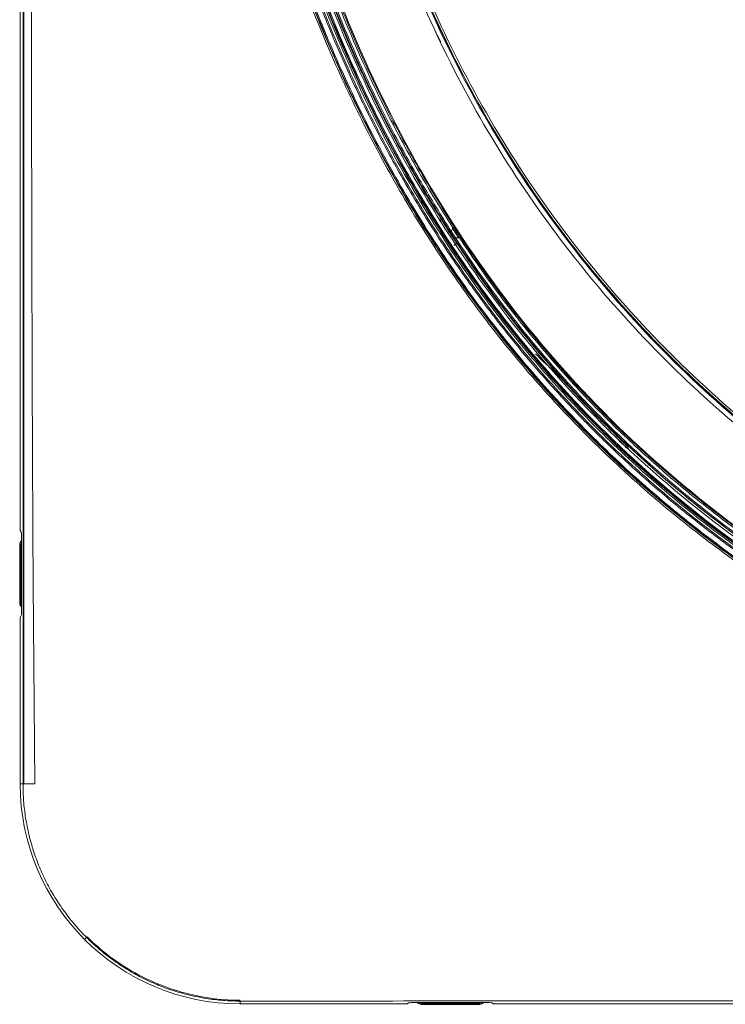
# Model space of a CAD drawing. Extents: x 4615668 to 9294084, y 16339 to 10688993.
# Tile 61 of 256: x 4720878 to 4720891, y 5342529 to 5342546. Entities that reach past the tile are written whole.
import ezdxf

# ---------------------------------------------------------------- set-up
doc = ezdxf.new("R2010")
doc.units = 0
doc.header["$MEASUREMENT"] = 0
doc.layers.add('WM_KLIM_urządzenia', color=3, linetype='Continuous', lineweight=13)
doc.layers.add('Wymiat 100', color=251, linetype='Continuous', lineweight=5)

# ---------------------------------------------------------------- blocks, each defined once
blk = doc.blocks.new('G$C189976BA')
at = {"layer": 'WM_KLIM_urządzenia', "linetype": 'Continuous'}
for p, q in [((0.008, 20.142), (0.008, 8.515)), ((0.075, 20.138), (0.074, 3.962)), ((7.496, 17.426), (7.465, 17.493)), ((7.558, 17.295), (7.561, 17.296)), ((7.731, 13.882), (7.798, 13.776)), ((7.807, 13.639), (7.853, 13.684)), ((7.887, 13.776), (7.887, 13.776)), ((10.936, 10.035), (11.024, 9.964)), ((0.008, 8.515), (0.027, 8.488)), ((0.031, 7.031), (0.031, 8.444)), ((0, 8.264), (0, 7.211)), ((0.016, 8.255), (0, 8.264)), ((0.016, 7.221), (0.016, 8.255)), ((0, 7.211), (0.016, 7.221)), ((0.008, 6.921), (0.008, 3.963)), ((0.011, 6.965), (0.027, 6.988)), ((0.008, 3.963), (0.055, 3.963)), ((0.055, 3.963), (0.055, 3.962)), ((0.055, 3.962), (0.059, 3.962)), ((1.166, 1.166), (1.213, 1.213)), ((3.962, 0.055), (3.962, 0.058)), ((3.963, 0.055), (3.963, 0.008)), ((3.963, 0.008), (6.96, 0.008)), ((6.96, 0.008), (6.987, 0.027)), ((7.031, 0.031), (8.444, 0.031)), ((7.221, 0.016), (7.211, 0)), ((7.211, 0), (8.264, 0)), ((8.254, 0.016), (7.221, 0.016)), ((8.264, 0), (8.254, 0.016)), ((8.515, 0.008), (8.488, 0.027)), ((8.515, 0.008), (20.141, 0.008))]:
    blk.add_line(p, q, dxfattribs=at)
for radius, start in [(3.955, 180), (3.908, 269.9801)]:
    blk.add_arc((3.963, 3.963), radius, start, 270, dxfattribs=at)
for centre, major_axis, ratio, start_param, end_param in [((7.693, 17.521), (-0.198, -0.093), 0.152999, 0, 0.148743), ((7.538, 14.081), (-0.0371, -0.0234), 0.014445, 1.649301, 3.106682), ((7.785, 13.958), (-0.0221, -0.0142), 0.017598, 3.325048, 4.788211), ((0.027, 8.444), (0, 0.0438), 0.087489, 4.712389, 6.161012), ((0.104, 8.254), (0.0756, -0.0453), 0.99484, 3.095175, 3.679016), ((0.104, 7.221), (0.0756, 0.0453), 0.99484, 2.604169, 3.18801), ((0.012, 6.921), (0, 0.0438), 0.087489, 0.122173, 1.570796), ((0.027, 7.031), (0, 0.0438), 0.087489, 3.263766, 4.712389), ((7.031, 0.027), (0.0438, 0), 0.087489, 1.570796, 3.01942), ((7.221, 0.104), (0.0453, 0.0756), 0.99484, 3.100805, 3.679016), ((8.254, 0.104), (-0.0453, 0.0756), 0.99484, 2.604169, 3.18238), ((8.444, 0.027), (0.0438, 0), 0.087489, 0.122173, 1.570796)]:
    blk.add_ellipse(centre, major_axis=major_axis, ratio=ratio, start_param=start_param, end_param=end_param, dxfattribs=at)
at = {"layer": 'WM_KLIM_urządzenia', "linetype": 'Continuous', "extrusion": (0, 0, -1)}
for centre, major_axis, start_param, end_param in [((0.088, 8.264), (0.0756, -0.0453), 2.604169, 3.466967), ((0.088, 7.212), (0.0756, 0.0453), 2.816218, 3.679016), ((7.211, 0.088), (0.0453, 0.0756), 2.604169, 3.462884), ((8.264, 0.088), (-0.0453, 0.0756), 2.820301, 3.679016)]:
    blk.add_ellipse(centre, major_axis=major_axis, ratio=0.99484, start_param=start_param, end_param=end_param, dxfattribs=at)
at = {"layer": 'WM_KLIM_urządzenia', "linetype": 'Continuous'}
for points, knots in [([(7.783, 13.957), (7.662, 14.148), (7.42, 14.531), (7.078, 15.123), (6.75, 15.729), (6.437, 16.351), (6.139, 16.989), (5.856, 17.643), (5.589, 18.312), (5.337, 18.996), (5.101, 19.697), (4.88, 20.413), (4.676, 21.144), (4.487, 21.891), (4.242, 22.972), (3.973, 24.406), (3.724, 26.213), (3.554, 28.086), (3.456, 30.024), (3.457, 31.338), (3.457, 32.005)], [0, 0, 0, 0, 0.035967, 0.072249, 0.108871, 0.145863, 0.183252, 0.221067, 0.259334, 0.298083, 0.337338, 0.377128, 0.417478, 0.458412, 0.499955, 0.594042, 0.690886, 0.790698, 0.893675, 1, 1, 1, 1]), ([(3.487, 32.005), (3.485, 31.652), (3.482, 30.967), (3.502, 29.97), (3.539, 29.032), (3.591, 28.15), (3.717, 26.538), (3.945, 24.707), (4.391, 22.356), (4.904, 20.331), (5.539, 18.476), (6.127, 17.069), (6.646, 15.978), (7.202, 14.942), (7.616, 14.277), (7.806, 13.972)], [0, 0, 0, 0, 0.056235, 0.109229, 0.159114, 0.206018, 0.250061, 0.41716, 0.500073, 0.631757, 0.750022, 0.812527, 0.875015, 0.942704, 1, 1, 1, 1]), ([(10.753, 10.383), (10.054, 11.068), (9.404, 11.8), (8.214, 13.35), (7.674, 14.168), (6.227, 16.716), (5.487, 18.54), (4.39, 22.291), (4.03, 24.22), (3.583, 28.105), (3.496, 30.062), (3.518, 32.017)], [0, 0, 0, 0, 0.125, 0.125, 0.25, 0.25, 0.5, 0.5, 0.75, 0.75, 1, 1, 1, 1]), ([(0.059, 3.964), (0.059, 3.964), (0.059, 3.965), (0.061, 6.659), (0.061, 9.352), (0.062, 14.739), (0.062, 17.433), (0.063, 20.131), (0.063, 20.136), (0.063, 20.141)], [0, 0, 0, 0, 0.000112, 0.000112, 0.49958, 0.49958, 0.999049, 0.999049, 1, 1, 1, 1]), ([(0.205, 20.133), (0.209, 17.816), (0.216, 13.701), (0.233, 8.311), (0.26, 5.239), (0.271, 3.963)], [0, 0, 0, 0, 0.429961, 0.763303, 1, 1, 1, 1]), ([(20.08, 4.499), (19.818, 4.58), (19.296, 4.742), (18.529, 5.011), (17.779, 5.297), (17.047, 5.602), (16.334, 5.927), (15.639, 6.27), (14.962, 6.632), (14.304, 7.013), (13.663, 7.412), (13.041, 7.831), (12.438, 8.268), (11.852, 8.724), (11.285, 9.198), (10.736, 9.692), (10.05, 10.353), (9.251, 11.208), (8.37, 12.284), (7.556, 13.425), (6.808, 14.63), (6.127, 15.899), (5.513, 17.232), (4.96, 18.628), (4.654, 19.593), (4.499, 20.081)], [0, 0, 0, 0, 0.035777, 0.071059, 0.105879, 0.140266, 0.174253, 0.207874, 0.241164, 0.274158, 0.306892, 0.339405, 0.371733, 0.403915, 0.435991, 0.467999, 0.49998, 0.559966, 0.620172, 0.680856, 0.742273, 0.804667, 0.868274, 0.933315, 1, 1, 1, 1]), ([(4.512, 20.139), (5.067, 18.283), (5.797, 16.502), (6.989, 14.398), (7.243, 13.981), (7.776, 13.169), (8.054, 12.774), (8.925, 11.624), (9.553, 10.901), (10.908, 9.548), (11.634, 8.916), (12.797, 8.038), (13.197, 7.757), (14.009, 7.226), (14.422, 6.975), (16.51, 5.794), (18.283, 5.067), (20.138, 4.513)], [0, 0, 0, 0, 0.249419, 0.249419, 0.312069, 0.312069, 0.37472, 0.37472, 0.50002, 0.50002, 0.625321, 0.625321, 0.687971, 0.687971, 0.750622, 0.750622, 1, 1, 1, 1]), ([(20.14, 4.521), (19.88, 4.601), (19.362, 4.76), (18.596, 5.026), (17.841, 5.312), (17.097, 5.621), (16.365, 5.953), (15.646, 6.308), (14.939, 6.687), (14.245, 7.091), (13.564, 7.521), (12.898, 7.976), (12.251, 8.455), (11.626, 8.956), (11.023, 9.477), (10.444, 10.018), (9.888, 10.58), (9.354, 11.161), (8.843, 11.762), (8.355, 12.383), (7.888, 13.023), (7.444, 13.682), (7.024, 14.357), (6.628, 15.046), (6.257, 15.746), (5.91, 16.456), (5.588, 17.174), (5.288, 17.902), (5.011, 18.639), (4.754, 19.383), (4.599, 19.885), (4.522, 20.136)], [0, 0, 0, 0, 0.035266, 0.070362, 0.105313, 0.140149, 0.174903, 0.20961, 0.244309, 0.279043, 0.31386, 0.348822, 0.38372, 0.418372, 0.452815, 0.487099, 0.521277, 0.555398, 0.589513, 0.62367, 0.657916, 0.692297, 0.726807, 0.761223, 0.795477, 0.829627, 0.863709, 0.897758, 0.931806, 0.965878, 1, 1, 1, 1]), ([(4.541, 20.141), (4.62, 19.883), (4.778, 19.372), (5.039, 18.618), (5.318, 17.881), (5.615, 17.161), (5.931, 16.459), (6.264, 15.775), (6.616, 15.108), (6.986, 14.458), (7.374, 13.827), (7.781, 13.212), (8.205, 12.615), (8.762, 11.887), (9.471, 11.046), (10.359, 10.116), (11.304, 9.243), (12.305, 8.427), (13.363, 7.668), (14.475, 6.962), (15.254, 6.545), (15.646, 6.334)], [0, 0, 0, 0, 0.044359, 0.088119, 0.131317, 0.173991, 0.216178, 0.257919, 0.299255, 0.340228, 0.380882, 0.421259, 0.461407, 0.50137, 0.571972, 0.642341, 0.712747, 0.783456, 0.854733, 0.926832, 1, 1, 1, 1]), ([(20.08, 4.66), (19.827, 4.739), (19.32, 4.897), (18.566, 5.161), (17.815, 5.448), (17.068, 5.761), (16.327, 6.1), (15.591, 6.467), (14.862, 6.863), (14.141, 7.291), (13.427, 7.751), (12.725, 8.244), (12.039, 8.769), (11.372, 9.323), (10.728, 9.906), (10.105, 10.52), (9.506, 11.164), (8.929, 11.839), (8.376, 12.545), (7.848, 13.283), (7.345, 14.052), (6.87, 14.848), (6.425, 15.669), (6.011, 16.511), (5.628, 17.373), (5.275, 18.256), (4.949, 19.159), (4.757, 19.773), (4.66, 20.081)], [0, 0, 0, 0, 0.034869, 0.069916, 0.105163, 0.140638, 0.176372, 0.212403, 0.248776, 0.285541, 0.322766, 0.360484, 0.398389, 0.436364, 0.474465, 0.512759, 0.551314, 0.5902, 0.629491, 0.66926, 0.709586, 0.750344, 0.791246, 0.83235, 0.87372, 0.915416, 0.957493, 1, 1, 1, 1]), ([(4.684, 20.081), (4.765, 19.822), (4.925, 19.308), (5.191, 18.552), (5.475, 17.813), (5.777, 17.092), (6.097, 16.389), (6.436, 15.703), (6.794, 15.036), (7.17, 14.387), (7.564, 13.755), (7.977, 13.142), (8.408, 12.546), (8.858, 11.968), (9.326, 11.409), (9.812, 10.867), (10.465, 10.189), (11.309, 9.398), (12.373, 8.526), (13.5, 7.719), (14.692, 6.977), (15.946, 6.301), (17.264, 5.692), (18.644, 5.143), (19.598, 4.839), (20.08, 4.684)], [0, 0, 0, 0, 0.035711, 0.070931, 0.105692, 0.140023, 0.173957, 0.207529, 0.240771, 0.273719, 0.30641, 0.338878, 0.371163, 0.403302, 0.435334, 0.467297, 0.499231, 0.559315, 0.619619, 0.680402, 0.741915, 0.804403, 0.868099, 0.933229, 1, 1, 1, 1]), ([(20.148, 4.747), (19.897, 4.825), (19.395, 4.98), (18.651, 5.24), (17.916, 5.518), (17.191, 5.82), (16.475, 6.143), (15.77, 6.491), (15.075, 6.862), (14.392, 7.258), (13.724, 7.679), (13.073, 8.121), (12.442, 8.586), (11.83, 9.071), (11.239, 9.579), (10.668, 10.108), (10.116, 10.658), (9.585, 11.231), (9.075, 11.826), (8.585, 12.442), (8.117, 13.079), (7.672, 13.733), (7.253, 14.401), (6.859, 15.08), (6.49, 15.772), (6.144, 16.474), (5.821, 17.188), (5.52, 17.913), (5.241, 18.648), (4.981, 19.392), (4.826, 19.895), (4.748, 20.147)], [0, 0, 0, 0, 0.034653, 0.069219, 0.103721, 0.138188, 0.172653, 0.20715, 0.24172, 0.276415, 0.31114, 0.34568, 0.380053, 0.414305, 0.448485, 0.482641, 0.516822, 0.551078, 0.585461, 0.620019, 0.65478, 0.689535, 0.724111, 0.758574, 0.79297, 0.827341, 0.861723, 0.896151, 0.930655, 0.965263, 1, 1, 1, 1]), ([(4.767, 20.15), (4.839, 19.918), (4.981, 19.457), (5.216, 18.777), (5.463, 18.112), (5.82, 17.23), (6.31, 16.15), (7.011, 14.825), (7.831, 13.5), (8.944, 11.971), (10.465, 10.259), (12.511, 8.481), (14.496, 7.183), (16.177, 6.297), (17.463, 5.715), (18.79, 5.197), (19.695, 4.911), (20.153, 4.766)], [0, 0, 0, 0, 0.032026, 0.063631, 0.094836, 0.125665, 0.189001, 0.251253, 0.323227, 0.394224, 0.500483, 0.624393, 0.750614, 0.812192, 0.874878, 0.936669, 1, 1, 1, 1]), ([(19.992, 4.756), (19.736, 4.837), (19.228, 4.997), (18.479, 5.264), (17.747, 5.547), (17.033, 5.849), (16.337, 6.169), (15.659, 6.508), (14.998, 6.864), (14.355, 7.239), (13.729, 7.632), (13.122, 8.043), (12.532, 8.472), (11.959, 8.92), (11.405, 9.386), (10.868, 9.869), (10.199, 10.517), (9.418, 11.351), (8.558, 12.401), (7.762, 13.513), (7.03, 14.687), (6.361, 15.923), (5.757, 17.221), (5.213, 18.58), (4.909, 19.518), (4.756, 19.993)], [0, 0, 0, 0, 0.035786, 0.071086, 0.105929, 0.140347, 0.174372, 0.208036, 0.241375, 0.274424, 0.307216, 0.339791, 0.372184, 0.404433, 0.436576, 0.468653, 0.500703, 0.560639, 0.620797, 0.68143, 0.742782, 0.805092, 0.868588, 0.933489, 1, 1, 1, 1]), ([(4.784, 19.995), (4.852, 19.773), (4.923, 19.551), (5.367, 18.219), (5.81, 17.127), (6.855, 15.017), (7.45, 14.011), (8.462, 12.584), (8.819, 12.121), (9.574, 11.225), (9.974, 10.788), (12.056, 8.709), (13.968, 7.373), (17.137, 5.805), (18.223, 5.366), (19.553, 4.922), (19.772, 4.852), (19.993, 4.784)], [0, 0, 0, 0, 0.030952, 0.030952, 0.187332, 0.187332, 0.343713, 0.343713, 0.421903, 0.421903, 0.500094, 0.500094, 0.812855, 0.812855, 0.969236, 0.969236, 1, 1, 1, 1]), ([(4.786, 19.993), (5.331, 18.22), (6.036, 16.525), (7.177, 14.512), (7.425, 14.106), (7.948, 13.307), (8.226, 12.913), (9.091, 11.768), (9.713, 11.053), (11.046, 9.719), (11.758, 9.1), (12.89, 8.242), (13.278, 7.968), (14.077, 7.443), (14.488, 7.191), (16.515, 6.04), (18.218, 5.332), (19.992, 4.787)], [0, 0, 0, 0, 0.246007, 0.246007, 0.309504, 0.309504, 0.373002, 0.373002, 0.499996, 0.499996, 0.626991, 0.626991, 0.690488, 0.690488, 0.753986, 0.753986, 1, 1, 1, 1]), ([(4.884, 19.993), (4.925, 19.86), (4.967, 19.727), (5.084, 19.366), (5.162, 19.138), (5.401, 18.461), (5.572, 18.015), (6.12, 16.696), (6.534, 15.841), (7.235, 14.599), (7.482, 14.191), (8.005, 13.391), (8.281, 12.997), (9.149, 11.846), (9.777, 11.122), (11.137, 9.763), (11.861, 9.137), (13.378, 7.994), (14.174, 7.476), (15.833, 6.538), (16.701, 6.117), (18.025, 5.567), (18.471, 5.396), (19.304, 5.102), (19.691, 4.978), (20.08, 4.857)], [0, 0, 0, 0, 0.018601, 0.018601, 0.050564, 0.050564, 0.114491, 0.114491, 0.242343, 0.242343, 0.30627, 0.30627, 0.370196, 0.370196, 0.498049, 0.498049, 0.625902, 0.625902, 0.753755, 0.753755, 0.881608, 0.881608, 0.945534, 0.945534, 1, 1, 1, 1]), ([(7.592, 14.105), (7.433, 14.356), (7.279, 14.61), (6.769, 15.495), (6.437, 16.143), (5.833, 17.463), (5.56, 18.136), (5.188, 19.175), (5.07, 19.533), (4.955, 19.893)], [0, 0, 0, 0, 0.13998, 0.13998, 0.48132, 0.48132, 0.82266, 0.82266, 1, 1, 1, 1]), ([(7.589, 14.105), (7.02, 15.006), (6.52, 15.946), (5.647, 17.88), (5.276, 18.877), (4.955, 19.893)], [0, 0, 0, 0, 0.5, 0.5, 1, 1, 1, 1]), ([(4.979, 19.893), (5.065, 19.63), (5.234, 19.111), (5.51, 18.352), (5.8, 17.62), (6.149, 16.814), (6.568, 15.94), (7.069, 15.001), (7.436, 14.402), (7.618, 14.105)], [0, 0, 0, 0, 0.130068, 0.256693, 0.379973, 0.500011, 0.669533, 0.836094, 1, 1, 1, 1]), ([(18.328, 7.098), (16.958, 7.664), (15.671, 8.366), (13.26, 10.031), (12.127, 11.007), (10.124, 13.145), (9.241, 14.311), (8.101, 16.211), (7.754, 16.868), (7.134, 18.207), (6.86, 18.893), (6.623, 19.595)], [0, 0, 0, 0, 0.25, 0.25, 0.5, 0.5, 0.75, 0.75, 0.875, 0.875, 1, 1, 1, 1]), ([(6.699, 19.621), (7.21, 18.115), (7.884, 16.696), (9.128, 14.696), (9.583, 14.049), (10.571, 12.804), (11.095, 12.216), (12.76, 10.55), (13.992, 9.568), (16.688, 7.887), (18.115, 7.211), (19.621, 6.699)], [0, 0, 0, 0, 0.25, 0.25, 0.375, 0.375, 0.5, 0.5, 0.75, 0.75, 1, 1, 1, 1]), ([(19.625, 6.714), (18.12, 7.225), (16.695, 7.9), (14.001, 9.58), (12.77, 10.562), (11.106, 12.226), (10.582, 12.814), (9.595, 14.058), (9.14, 14.704), (7.897, 16.703), (7.224, 18.121), (6.713, 19.626)], [0, 0, 0, 0, 0.25, 0.25, 0.5, 0.5, 0.625, 0.625, 0.75, 0.75, 1, 1, 1, 1]), ([(6.716, 19.627), (6.862, 19.197), (7.023, 18.771), (7.713, 17.109), (8.345, 15.927), (9.465, 14.25), (9.868, 13.705), (10.728, 12.657), (11.18, 12.158), (12.601, 10.733), (13.635, 9.88), (15.32, 8.749), (15.903, 8.397), (17.088, 7.76), (17.694, 7.472), (18.744, 7.033), (19.182, 6.868), (19.627, 6.717)], [0, 0, 0, 0, 0.07153, 0.07153, 0.284983, 0.284983, 0.39171, 0.39171, 0.498437, 0.498437, 0.711891, 0.711891, 0.818617, 0.818617, 0.925344, 0.925344, 1, 1, 1, 1]), ([(6.751, 19.639), (7.261, 18.137), (7.933, 16.722), (9.174, 14.727), (9.628, 14.082), (10.613, 12.841), (11.136, 12.254), (12.797, 10.593), (14.026, 9.613), (16.714, 7.936), (18.137, 7.261), (19.639, 6.751)], [0, 0, 0, 0, 0.25, 0.25, 0.375, 0.375, 0.5, 0.5, 0.75, 0.75, 1, 1, 1, 1]), ([(5.16, 19.222), (5.224, 19.039), (5.361, 18.646), (5.598, 18.023), (5.883, 17.327), (6.259, 16.49), (6.698, 15.611), (7.156, 14.784), (7.448, 14.31), (7.575, 14.105)], [0, 0, 0, 0, 0.102642, 0.220208, 0.352678, 0.500072, 0.705635, 0.872325, 1, 1, 1, 1]), ([(7.495, 17.428), (7.498, 17.421), (7.505, 17.406), (7.516, 17.384), (7.526, 17.362), (7.537, 17.34), (7.547, 17.317), (7.554, 17.303), (7.558, 17.295)], [0, 0, 0, 0, 0.166669, 0.333338, 0.500007, 0.666676, 0.833345, 1, 1, 1, 1]), ([(7.618, 14.105), (7.614, 14.105), (7.607, 14.105), (7.598, 14.105), (7.591, 14.105), (7.59, 14.105), (7.589, 14.105)], [0, 0, 0, 0, 0.250035, 0.499825, 0.749867, 1, 1, 1, 1]), ([(10.722, 10.352), (10.583, 10.49), (10.307, 10.765), (9.908, 11.192), (9.522, 11.627), (9.021, 12.225), (8.426, 12.992), (7.995, 13.638), (7.783, 13.957)], [0, 0, 0, 0, 0.125972, 0.251207, 0.375839, 0.50003, 0.753409, 1, 1, 1, 1]), ([(10.739, 10.369), (10.691, 10.416), (10.643, 10.463), (10.336, 10.77), (10.083, 11.036), (9.089, 12.138), (8.409, 13.03), (7.803, 13.97)], [0, 0, 0, 0, 0.043481, 0.043481, 0.279549, 0.279549, 1, 1, 1, 1]), ([(7.806, 13.972), (7.926, 13.79), (8.175, 13.411), (8.584, 12.84), (9.042, 12.243), (9.553, 11.628), (10.12, 10.996), (10.53, 10.584), (10.742, 10.372)], [0, 0, 0, 0, 0.14063, 0.291731, 0.453174, 0.624937, 0.807129, 1, 1, 1, 1]), ([(7.829, 13.776), (7.825, 13.776), (7.82, 13.776), (7.812, 13.776), (7.809, 13.776), (7.804, 13.776), (7.803, 13.776), (7.801, 13.776), (7.8, 13.776), (7.8, 13.776)], [0, 0, 0, 0, 0.319572, 0.319572, 0.610006, 0.610006, 0.810496, 0.810496, 1, 1, 1, 1]), ([(13.871, 7.738), (12.666, 8.52), (11.533, 9.429), (9.499, 11.452), (8.593, 12.569), (7.8, 13.776)], [0, 0, 0, 0, 0.5, 0.5, 1, 1, 1, 1]), ([(7.801, 13.776), (8.059, 13.383), (8.331, 12.998), (9.185, 11.867), (9.804, 11.154), (11.145, 9.812), (11.86, 9.192), (12.994, 8.333), (13.382, 8.06), (13.809, 7.78), (13.84, 7.759), (13.872, 7.739)], [0, 0, 0, 0, 0.163529, 0.163529, 0.492928, 0.492928, 0.822327, 0.822327, 0.987027, 0.987027, 1, 1, 1, 1]), ([(7.829, 13.776), (7.961, 13.58), (8.225, 13.186), (8.65, 12.609), (9.167, 11.949), (9.791, 11.222), (10.533, 10.445), (11.315, 9.707), (12.139, 9.011), (12.992, 8.356), (13.589, 7.957), (13.885, 7.758)], [0, 0, 0, 0, 0.082318, 0.165587, 0.250015, 0.374635, 0.499671, 0.624773, 0.749658, 0.875699, 1, 1, 1, 1]), ([(8.651, 12.554), (8.632, 12.579), (8.612, 12.605), (8.396, 12.892), (8.205, 13.158), (8.021, 13.428)], [0, 0, 0, 0, 0.088629, 0.088629, 1, 1, 1, 1]), ([(9.79, 11.19), (9.642, 11.332), (9.494, 11.474), (9.32, 11.641), (9.294, 11.666), (9.267, 11.691)], [0, 0, 0, 0, 0.849847, 0.849847, 1, 1, 1, 1]), ([(9.744, 11.234), (9.912, 11.051), (10.253, 10.679), (10.615, 10.327), (10.799, 10.148)], [0, 0, 0, 0, 0.491938, 1, 1, 1, 1]), ([(13.957, 7.783), (13.768, 7.907), (13.387, 8.158), (12.827, 8.561), (12.188, 9.052), (11.478, 9.642), (10.975, 10.114), (10.722, 10.352)], [0, 0, 0, 0, 0.164342, 0.331042, 0.500002, 0.748459, 1, 1, 1, 1]), ([(10.742, 10.372), (10.903, 10.218), (11.22, 9.917), (11.702, 9.493), (12.176, 9.1), (12.641, 8.736), (13.095, 8.401), (13.536, 8.092), (13.829, 7.9), (13.972, 7.806)], [0, 0, 0, 0, 0.16177, 0.317111, 0.466151, 0.608964, 0.74557, 0.875939, 1, 1, 1, 1]), ([(31.44, 3.515), (29.576, 3.516), (27.712, 3.616), (24.013, 4.068), (22.177, 4.421), (18.603, 5.471), (16.863, 6.168), (14.419, 7.521), (13.633, 8.023), (12.134, 9.131), (11.423, 9.735), (10.753, 10.383)], [0, 0, 0, 0, 0.25, 0.25, 0.5, 0.5, 0.75, 0.75, 0.875, 0.875, 1, 1, 1, 1]), ([(10.876, 10.036), (10.876, 10.037), (10.874, 10.038), (10.861, 10.047), (10.84, 10.064), (10.81, 10.091), (10.784, 10.109), (10.77, 10.119)], [0, 0, 0, 0, 0.111788, 0.25426, 0.434125, 0.711981, 1, 1, 1, 1]), ([(10.799, 10.148), (10.817, 10.13), (10.851, 10.098), (10.895, 10.055), (10.921, 10.029), (10.934, 10.016), (10.935, 10.014), (10.936, 10.012)], [0, 0, 0, 0, 0.303756, 0.554139, 0.747172, 0.867894, 1, 1, 1, 1]), ([(10.939, 9.984), (10.935, 9.988), (10.93, 9.991), (10.917, 10), (10.907, 10.003), (10.892, 10.007), (10.885, 10.008), (10.879, 10.008)], [0, 0, 0, 0, 0.263728, 0.263728, 0.714038, 0.714038, 1, 1, 1, 1]), ([(3.962, 0.058), (3.859, 0.061), (3.655, 0.065), (3.35, 0.103), (3.049, 0.162), (2.753, 0.245), (2.465, 0.352), (2.187, 0.48), (1.919, 0.63), (1.664, 0.801), (1.423, 0.991), (1.198, 1.199), (0.989, 1.425), (0.8, 1.666), (0.629, 1.921), (0.479, 2.188), (0.351, 2.467), (0.245, 2.755), (0.162, 3.05), (0.103, 3.351), (0.065, 3.655), (0.061, 3.859), (0.059, 3.962)], [0, 0, 0, 0, 0.050028, 0.100055, 0.15008, 0.200103, 0.250124, 0.300142, 0.350158, 0.400171, 0.45018, 0.500187, 0.550189, 0.600187, 0.650182, 0.700171, 0.750156, 0.800136, 0.850111, 0.90008, 0.950043, 1, 1, 1, 1]), ([(0.271, 3.962), (0.249, 3.962), (0.202, 3.962), (0.137, 3.962), (0.079, 3.962), (0.066, 3.962), (0.059, 3.962)], [0, 0, 0, 0, 0.19, 0.420087, 0.690101, 1, 1, 1, 1]), ([(3.962, 0.075), (3.656, 0.075), (3.352, 0.111), (2.707, 0.266), (2.373, 0.397), (1.753, 0.744), (1.464, 0.963), (1.213, 1.213)], [0, 0, 0, 0, 0.299553, 0.299553, 0.650073, 0.650073, 1, 1, 1, 1]), ([(20.14, 0.062), (20.135, 0.062), (20.131, 0.062), (17.898, 0.062), (15.67, 0.062), (12.737, 0.062), (12.032, 0.062), (9.917, 0.061), (8.507, 0.061), (6.053, 0.06), (5.01, 0.059), (3.966, 0.058)], [0, 0, 0, 0, 0.000831, 0.000831, 0.414142, 0.414142, 0.544887, 0.544887, 0.806378, 0.806378, 1, 1, 1, 1])]:
    blk.add_open_spline(points, degree=3, knots=knots, dxfattribs=at)
for points, degree in [([(7.499, 17.425), (7.562, 17.295)], 1), ([(7.575, 14.105), (7.644, 13.995), (7.715, 13.885), (7.786, 13.776)], 3), ([(7.575, 14.105), (7.58, 14.105), (7.584, 14.105), (7.589, 14.105)], 3), ([(7.731, 13.882), (7.683, 13.956), (7.636, 14.03), (7.589, 14.105)], 3), ([(7.618, 14.105), (7.662, 14.035), (7.707, 13.965), (7.752, 13.896)], 3), ([(7.752, 13.896), (7.742, 13.889), (7.732, 13.882), (7.731, 13.882)], 3), ([(7.8, 13.776), (7.777, 13.811), (7.754, 13.847), (7.731, 13.882)], 3), ([(7.8, 13.776), (7.777, 13.812), (7.755, 13.847), (7.732, 13.882)], 3), ([(7.777, 13.945), (7.768, 13.929), (7.76, 13.912), (7.752, 13.896)], 3), ([(7.752, 13.896), (7.777, 13.856), (7.803, 13.816), (7.829, 13.776)], 3), ([(7.783, 13.957), (7.781, 13.953), (7.779, 13.949), (7.777, 13.945)], 3), ([(7.777, 13.945), (7.813, 13.889), (7.85, 13.832), (7.887, 13.776)], 3), ([(7.887, 13.776), (7.85, 13.832), (7.813, 13.889), (7.777, 13.945)], 3), ([(7.786, 13.776), (7.791, 13.776), (7.795, 13.776), (7.8, 13.776)], 3), ([(7.786, 13.776), (7.802, 13.752), (7.819, 13.727), (7.835, 13.702)], 3), ([(7.887, 13.776), (7.867, 13.776), (7.848, 13.776), (7.829, 13.776)], 3), ([(7.835, 13.702), (7.84, 13.694), (7.845, 13.686), (7.851, 13.678)], 3), ([(7.853, 13.684), (8.436, 12.805), (9.083, 11.97), (9.79, 11.19)], 3), ([(10.753, 10.383), (10.749, 10.379), (10.745, 10.375), (10.742, 10.372)], 3), ([(3.966, 0.058), (3.965, 0.058), (3.963, 0.058), (3.962, 0.058)], 3), ([(3.966, 0.058), (3.964, 0.058), (3.963, 0.058), (3.962, 0.058)], 3)]:
    blk.add_open_spline(points, degree=degree, dxfattribs=at)
blk.add_rational_spline([(10.722, 10.352), (10.739, 10.369), (10.742, 10.372)], [0.999838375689, 0.742170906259, 0.999915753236], degree=2, dxfattribs=at)
blk = doc.blocks.new('G$CD8D7E6ED')
at = {"layer": 'WM_KLIM_urządzenia', "color": 7, "ltscale": 3, "xscale": 0.9960361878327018, "yscale": 0.9960361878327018, "zscale": 0.9960361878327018}
blk.add_blockref('G$C189976BA', (0, 305.737), dxfattribs=at)

msp = doc.modelspace()

# ---------------------------------------------------------------- block references
at = {"layer": 'Wymiat 100', "color": 5, "lineweight": 0, "ltscale": 40}
msp.add_blockref('G$CD8D7E6ED', (4720878.122, 5342222.905), dxfattribs=at)

doc.saveas('drawing.dxf')
